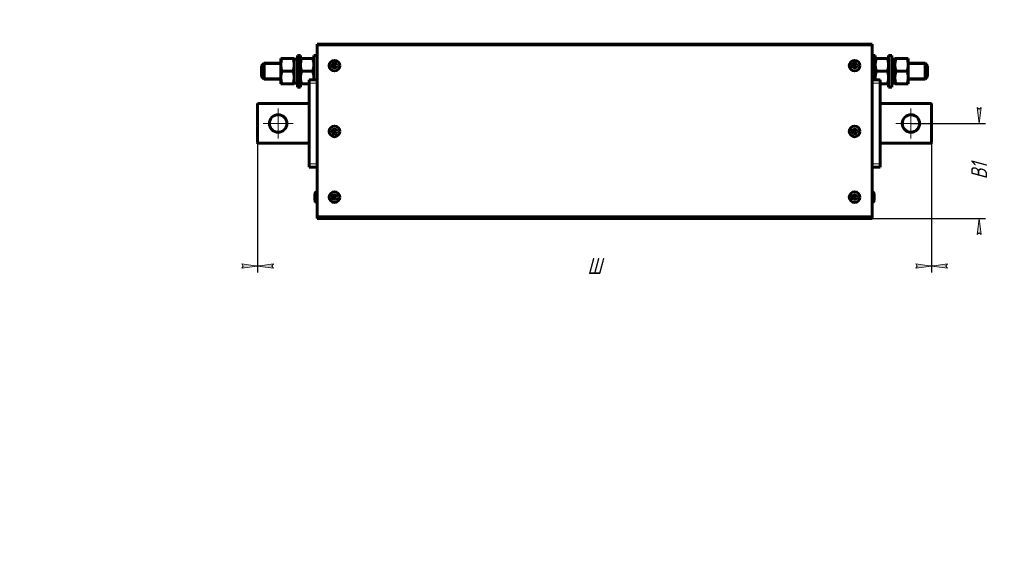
# Model space of a CAD drawing. Header units: millimetres. Extents: x 0 to 594, y 0 to 420.
# Tile 1 of 3: x 0 to 310, y 0 to 168. Entities that reach past the tile are written whole.
import ezdxf

# ---------------------------------------------------------------- set-up
doc = ezdxf.new("R2010")
doc.units = ezdxf.units.MM
for name, pattern in [('K5LT_AXLED', [12, 7.5, -1.5, 1.5, -1.5]), ('K5LT_BASIC', [0]), ('K5LT_THIN', [0])]:
    doc.linetypes.add(name, pattern=pattern)
doc.layers.add('Системный слой', color=7, linetype='Continuous')
doc.styles.add('KDIMTEXTSTYLE', font='GOST_AU.SHX', dxfattribs={"width": 0.96, "oblique": 15, "height": 5})
doc.dimstyles.new('KDIMSTYLE (0.50)', dxfattribs={"dimtxt": 5, "dimasz": 1, "dimexe": 2, "dimexo": 0, "dimgap": 1, "dimtad": 1, "dimlfac": 2, "dimtxsty": 'KDIMTEXTSTYLE', "dimsah": 1, "dimcen": 0, "dimdle": 1, "dimadec": 0, "dimazin": 0, "dimtfac": 0.667, "dimtmove": 0, "dimatfit": 3, "dimfxl": 1, "dimtvp": 1, "dimtolj": 1, "dimtzin": 0, "dimarcsym": 0})

# ---------------------------------------------------------------- blocks, each defined once
blk = doc.blocks.new('U16')
at = {"layer": 'Системный слой', "color": 150, "linetype": 'K5LT_BASIC', "lineweight": 60, "true_color": 0x0080ff}
for p, q in [((269.7365342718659, 151.5408172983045), (269.7365342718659, 156.5408172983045)), ((269.7365342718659, 148.7908172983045), (269.7365342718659, 151.5408172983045))]:
    blk.add_line(p, q, dxfattribs=at)
blk = doc.blocks.new('U17')
at = {"layer": 'Системный слой', "color": 150, "linetype": 'K5LT_BASIC', "lineweight": 60, "true_color": 0x0080ff}
for p, q in [((274.936534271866, 151.5408172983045), (274.936534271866, 156.5408172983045)), ((274.936534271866, 146.5408172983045), (274.936534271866, 151.5408172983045))]:
    blk.add_line(p, q, dxfattribs=at)
blk = doc.blocks.new('U18')
at = {"layer": 'Системный слой', "color": 150, "linetype": 'K5LT_BASIC', "lineweight": 60, "true_color": 0x0080ff}
for p, q in [((273.936534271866, 151.5408172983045), (273.936534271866, 156.5408172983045)), ((273.936534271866, 146.5408172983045), (273.936534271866, 151.5408172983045))]:
    blk.add_line(p, q, dxfattribs=at)
blk = doc.blocks.new('U19')
at = {"layer": 'Системный слой', "color": 150, "linetype": 'K5LT_BASIC', "lineweight": 60, "true_color": 0x0080ff}
for p, q in [((269.386534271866, 111.7908172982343), (269.386534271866, 112.8158172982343)), ((269.386534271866, 110.7658172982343), (269.386534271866, 111.7908172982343))]:
    blk.add_line(p, q, dxfattribs=at)
blk = doc.blocks.new('U20')
at = {"layer": 'Системный слой', "color": 150, "linetype": 'K5LT_BASIC', "lineweight": 60, "true_color": 0x0080ff}
for p, q in [((269.736534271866, 149.540817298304), (269.742573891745, 149.2901867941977)), ((269.742573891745, 149.2901867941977), (269.7605280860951, 149.040193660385)), ((269.7605280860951, 149.040193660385), (269.7900410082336, 148.7908172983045))]:
    blk.add_line(p, q, dxfattribs=at)
blk = doc.blocks.new('U21')
at = {"layer": 'Системный слой', "color": 150, "linetype": 'K5LT_BASIC', "lineweight": 60, "true_color": 0x0080ff}
for p, q in [((92.6830275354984, 148.7908172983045), (92.71252819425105, 149.0401028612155)), ((92.71252819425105, 149.0401028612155), (92.73050386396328, 149.2903527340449)), ((92.73050386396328, 149.2903527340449), (92.73653427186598, 149.5408172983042))]:
    blk.add_line(p, q, dxfattribs=at)
blk = doc.blocks.new('KDIMARROW_01')
at = {"layer": 'Системный слой'}
blk.add_hatch(color=0, dxfattribs=at).paths.add_polyline_path([(-5, -0.6582624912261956), (0, 0), (-5, 0.658262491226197), (-4.5, 5.51091059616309e-16)])
at = {"layer": 'Системный слой', "color": 0, "linetype": 'K5LT_THIN', "lineweight": 18}
for p, q in [((-4.5, 5.51091059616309e-16), (-5, 0.658262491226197)), ((-5, 0.658262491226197), (0, 0)), ((0, 0), (-5, -0.6582624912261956)), ((-5, -0.6582624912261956), (-4.5, 5.51091059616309e-16)), ((0, 0), (-1, 0))]:
    blk.add_line(p, q, dxfattribs=at)
blk = doc.blocks.new('U22')
at = {"layer": 'Системный слой', "color": 30, "linetype": 'K5LT_AXLED', "lineweight": 18, "true_color": 0xff8000}
for q in [(81.48653427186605, 139.7908172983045), (76.73653427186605, 135.0408172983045), (86.23653427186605, 135.0408172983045), (81.48653427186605, 130.2908172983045)]:
    blk.add_line((81.48653427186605, 135.0408172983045), q, dxfattribs=at)
blk = doc.blocks.new('U23')
at = {"layer": 'Системный слой', "color": 30, "linetype": 'K5LT_AXLED', "lineweight": 18, "true_color": 0xff8000}
for q in [(280.9865342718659, 139.7908172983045), (276.2365342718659, 135.0408172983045), (285.7365342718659, 135.0408172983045), (280.9865342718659, 130.2908172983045)]:
    blk.add_line((280.9865342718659, 135.0408172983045), q, dxfattribs=at)

msp = doc.modelspace()

# ---------------------------------------------------------------- linework, layer by layer
at = {"layer": 'Системный слой', "color": 150, "linetype": 'K5LT_BASIC', "lineweight": 60, "true_color": 0x0080ff}
for p, q in [((93.73653427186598, 160.0408172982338), (93.73653427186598, 159.5407172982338)), ((93.73653427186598, 160.0408172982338), (268.736534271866, 160.0408172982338)), ((93.73653427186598, 159.5407172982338), (93.73653427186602, 105.5409172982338)), ((268.736534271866, 159.5407172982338), (268.736534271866, 160.0408172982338)), ((268.736534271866, 105.5409172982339), (268.736534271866, 159.5407172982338)), ((82.33653427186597, 155.540817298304), (82.69379986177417, 155.5408172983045)), ((82.33653427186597, 153.540817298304), (82.33653427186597, 155.540817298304)), ((82.69379986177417, 155.5408172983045), (86.17926868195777, 155.5408172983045)), ((86.17926868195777, 155.5408172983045), (86.53653427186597, 155.5408172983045)), ((86.53653427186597, 153.5408172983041), (86.53653427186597, 155.5408172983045)), ((87.53653427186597, 155.3408172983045), (86.53653427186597, 155.3408172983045)), ((87.53653427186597, 146.5408172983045), (87.53653427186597, 156.5408172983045)), ((88.53653427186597, 156.5408172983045), (87.53653427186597, 156.5408172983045)), ((88.53653427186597, 146.5408172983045), (88.53653427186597, 156.5408172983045)), ((88.53653427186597, 155.540817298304), (88.89379986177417, 155.5408172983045)), ((88.89379986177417, 155.5408172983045), (92.37926868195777, 155.5408172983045)), ((92.37926868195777, 155.5408172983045), (92.73653427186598, 155.5408172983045)), ((93.73653427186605, 156.5408172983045), (92.73653427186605, 156.5408172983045)), ((92.73653427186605, 148.7908172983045), (92.73653427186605, 156.5408172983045)), ((269.7365342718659, 156.5408172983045), (268.7365342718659, 156.5408172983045)), ((269.736534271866, 155.540817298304), (270.0937998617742, 155.5408172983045)), ((270.0937998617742, 155.5408172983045), (273.5792686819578, 155.5408172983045)), ((273.5792686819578, 155.5408172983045), (273.936534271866, 155.5408172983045)), ((274.936534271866, 156.5408172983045), (273.936534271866, 156.5408172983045)), ((275.9365342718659, 155.3408172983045), (274.9365342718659, 155.3408172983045)), ((275.9365342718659, 155.540817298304), (276.2937998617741, 155.5408172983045)), ((275.9365342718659, 153.540817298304), (275.9365342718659, 155.540817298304)), ((276.2937998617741, 155.5408172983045), (279.7792686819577, 155.5408172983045)), ((279.7792686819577, 155.5408172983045), (280.1365342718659, 155.5408172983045)), ((280.1365342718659, 153.5408172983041), (280.1365342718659, 155.5408172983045)), ((77.03653427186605, 154.0408172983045), (76.23653427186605, 153.2408172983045)), ((76.23653427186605, 149.8408172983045), (76.23653427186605, 153.2408172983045)), ((82.33653427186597, 154.0408172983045), (77.03653427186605, 154.0408172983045)), ((77.03653427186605, 149.0408172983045), (77.03653427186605, 154.0408172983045)), ((82.33653427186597, 149.540817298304), (82.33653427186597, 153.540817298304)), ((86.53653427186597, 149.5408172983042), (86.53653427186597, 153.5408172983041)), ((275.9365342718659, 149.540817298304), (275.9365342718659, 153.540817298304)), ((285.436534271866, 154.0408172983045), (280.1365342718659, 154.0408172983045)), ((280.1365342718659, 149.5408172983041), (280.1365342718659, 153.5408172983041)), ((285.436534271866, 149.0408172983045), (285.436534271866, 154.0408172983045)), ((285.436534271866, 154.0408172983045), (286.236534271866, 153.2408172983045)), ((286.236534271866, 149.8408172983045), (286.236534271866, 153.2408172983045)), ((77.03653427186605, 149.0408172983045), (76.23653427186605, 149.8408172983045)), ((82.33653427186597, 149.0408172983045), (77.03653427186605, 149.0408172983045)), ((82.33653427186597, 147.540817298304), (82.33653427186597, 149.540817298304)), ((82.69379986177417, 151.5408172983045), (86.17926868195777, 151.5408172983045)), ((86.53653427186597, 147.5408172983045), (86.53653427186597, 149.5408172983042)), ((88.89379986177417, 151.5408172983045), (92.37926868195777, 151.5408172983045)), ((270.0937998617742, 151.5408172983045), (273.5792686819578, 151.5408172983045)), ((274.9365342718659, 151.7312944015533), (275.9365342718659, 152.0952646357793)), ((274.9365342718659, 150.9863699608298), (275.9365342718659, 151.3503401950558)), ((275.9365342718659, 147.540817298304), (275.9365342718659, 149.540817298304)), ((276.2937998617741, 151.5408172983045), (279.7792686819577, 151.5408172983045)), ((280.1365342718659, 147.5408172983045), (280.1365342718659, 149.5408172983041)), ((285.436534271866, 149.0408172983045), (280.1365342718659, 149.0408172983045)), ((285.436534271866, 149.0408172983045), (286.236534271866, 149.8408172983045)), ((82.69379986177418, 147.5408172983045), (82.33653427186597, 147.540817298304)), ((82.69379986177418, 147.5408172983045), (86.17926868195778, 147.5408172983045)), ((86.53653427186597, 147.5408172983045), (86.17926868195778, 147.5408172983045)), ((87.53653427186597, 147.7408172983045), (86.53653427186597, 147.7408172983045)), ((88.53653427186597, 146.5408172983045), (87.53653427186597, 146.5408172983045)), ((88.89379986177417, 147.5408172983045), (88.53653427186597, 147.540817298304)), ((88.89379986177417, 147.5408172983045), (91.23653427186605, 147.5408172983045)), ((91.23653427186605, 148.7908172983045), (91.23653427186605, 147.7908172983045)), ((91.23653427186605, 148.7908172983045), (93.73653427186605, 148.7908172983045)), ((91.23653427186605, 147.7908172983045), (91.23653427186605, 122.2908172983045)), ((271.236534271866, 148.7908172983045), (268.736534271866, 148.7908172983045)), ((271.236534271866, 147.7908172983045), (271.236534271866, 148.7908172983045)), ((271.236534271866, 122.2908172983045), (271.236534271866, 147.7908172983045)), ((271.236534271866, 147.5408172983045), (273.5792686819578, 147.5408172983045)), ((273.936534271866, 147.5408172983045), (273.5792686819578, 147.5408172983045)), ((274.936534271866, 146.5408172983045), (273.936534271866, 146.5408172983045)), ((275.9365342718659, 147.7408172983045), (274.9365342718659, 147.7408172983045)), ((276.2937998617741, 147.5408172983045), (275.9365342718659, 147.540817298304)), ((276.2937998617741, 147.5408172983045), (279.7792686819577, 147.5408172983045)), ((280.1365342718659, 147.5408172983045), (279.7792686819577, 147.5408172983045)), ((74.98653427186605, 141.0408172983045), (74.98653427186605, 129.0408172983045)), ((91.23653427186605, 141.2908172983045), (75.23653427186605, 141.2908172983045)), ((271.236534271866, 141.2908172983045), (287.2365342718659, 141.2908172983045)), ((287.4865342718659, 141.0408172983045), (287.4865342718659, 129.0408172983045)), ((75.23653427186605, 128.7908172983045), (91.23653427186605, 128.7908172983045)), ((287.2365342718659, 128.7908172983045), (271.236534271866, 128.7908172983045)), ((91.23653427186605, 122.2908172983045), (91.23653427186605, 121.2908172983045)), ((91.23653427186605, 121.2908172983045), (93.73653427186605, 121.2908172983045)), ((271.236534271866, 121.2908172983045), (268.736534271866, 121.2908172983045)), ((271.236534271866, 121.2908172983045), (271.236534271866, 122.2908172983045)), ((93.08653427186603, 112.8158172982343), (93.08653427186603, 110.7658172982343)), ((93.73653427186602, 105.5409172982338), (93.73653427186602, 105.5408172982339)), ((93.736534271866, 105.0408172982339), (93.73653427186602, 105.5408172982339)), ((93.73653427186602, 105.5408172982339), (105.736534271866, 105.5408172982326)), ((105.736534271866, 105.0408172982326), (93.736534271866, 105.0408172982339)), ((105.736534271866, 105.5408172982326), (256.736534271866, 105.5408172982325)), ((105.736534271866, 105.0408172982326), (105.736534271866, 105.5408172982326)), ((105.736534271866, 105.0408172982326), (256.736534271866, 105.0408172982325)), ((256.736534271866, 105.5408172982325), (268.736534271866, 105.5408172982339)), ((256.736534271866, 105.0408172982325), (256.736534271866, 105.5408172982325)), ((268.736534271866, 105.0408172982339), (256.736534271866, 105.0408172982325)), ((268.736534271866, 105.5408172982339), (268.736534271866, 105.5409172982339)), ((268.736534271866, 105.0408172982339), (268.736534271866, 105.5408172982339))]:
    msp.add_line(p, q, dxfattribs=at)
at = {"layer": 'Системный слой', "color": 7, "linetype": 'K5LT_THIN', "lineweight": 18}
for p, q in [((268.736534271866, 159.5407172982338), (93.73653427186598, 159.5407172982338)), ((77.03653427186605, 153.6348678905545), (76.63058486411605, 153.6348678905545)), ((82.33653427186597, 153.6348678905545), (77.03653427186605, 153.6348678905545)), ((285.436534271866, 153.6348678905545), (280.1365342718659, 153.6348678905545)), ((285.8424836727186, 153.6348678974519), (285.436534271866, 153.6348678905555)), ((77.03653427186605, 149.4467667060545), (76.63058486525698, 149.4467667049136)), ((82.33653427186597, 149.4467667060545), (77.03653427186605, 149.4467667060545)), ((285.436534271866, 149.4467667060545), (280.1365342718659, 149.4467667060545)), ((285.842483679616, 149.4467667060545), (285.436534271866, 149.4467667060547)), ((91.23653427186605, 147.7908172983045), (93.73653427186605, 147.7908172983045)), ((271.236534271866, 147.7908172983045), (268.736534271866, 147.7908172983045)), ((75.23653427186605, 141.0408172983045), (74.98653427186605, 141.0408172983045)), ((75.23653427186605, 141.2908172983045), (75.23653427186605, 141.0408172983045)), ((91.23653427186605, 141.0408172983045), (75.23653427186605, 141.0408172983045)), ((75.23653427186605, 141.0408172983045), (75.23653427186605, 129.0408172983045)), ((271.236534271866, 141.0408172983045), (287.2365342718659, 141.0408172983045)), ((287.2365342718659, 141.2908172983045), (287.2365342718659, 141.0408172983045)), ((287.2365342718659, 141.0408172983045), (287.2365342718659, 129.0408172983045)), ((287.2365342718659, 141.0408172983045), (287.4865342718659, 141.0408172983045)), ((74.98653427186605, 129.0408172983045), (75.23653427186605, 129.0408172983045)), ((75.23653427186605, 129.0408172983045), (91.23653427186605, 129.0408172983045)), ((75.23653427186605, 129.0408172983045), (75.23653427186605, 128.7908172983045)), ((287.2365342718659, 129.0408172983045), (271.236534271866, 129.0408172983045)), ((287.4865342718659, 129.0408172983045), (287.2365342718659, 129.0408172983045)), ((287.2365342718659, 129.0408172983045), (287.2365342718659, 128.7908172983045)), ((91.23653427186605, 122.2908172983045), (93.73653427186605, 122.2908172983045)), ((271.236534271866, 122.2908172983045), (268.736534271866, 122.2908172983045)), ((93.73653427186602, 105.5409172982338), (268.736534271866, 105.5409172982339))]:
    msp.add_line(p, q, dxfattribs=at)
at = {"layer": 'Системный слой', "color": 150, "linetype": 'K5LT_BASIC', "lineweight": 60, "true_color": 0x0080ff}
for centre, radius in [((99.23653427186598, 153.2908172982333), 1.675), ((99.23653427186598, 153.2908172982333), 0.5249999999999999), ((263.236534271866, 153.2908172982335), 1.675), ((263.236534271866, 153.2908172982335), 0.5249999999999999), ((81.48653427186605, 135.0408172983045), 2.75), ((280.9865342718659, 135.0408172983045), 2.75), ((99.23653427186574, 132.5408172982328), 1.675), ((263.2365342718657, 132.5408172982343), 1.675), ((99.23653427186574, 132.5408172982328), 0.5249999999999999), ((263.2365342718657, 132.5408172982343), 0.5249999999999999), ((99.23653427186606, 111.7908172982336), 1.675), ((99.23653427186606, 111.7908172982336), 0.5249999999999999), ((263.236534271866, 111.7908172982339), 1.675), ((263.236534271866, 111.7908172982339), 0.5249999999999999)]:
    msp.add_circle(centre, radius, dxfattribs=at)
at = {"layer": 'Системный слой', "color": 7, "linetype": 'K5LT_THIN', "lineweight": 18}
for centre in [(99.23653427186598, 153.2908172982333), (263.236534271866, 153.2908172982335), (99.23653427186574, 132.5408172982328), (263.2365342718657, 132.5408172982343), (99.23653427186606, 111.7908172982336), (263.236534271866, 111.7908172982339)]:
    msp.add_circle(centre, 1.025, dxfattribs=at)
at = {"layer": 'Системный слой', "color": 150, "linetype": 'K5LT_BASIC', "lineweight": 60, "true_color": 0x0080ff}
for centre, radius, start, end in [((75.23653427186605, 141.0408172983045), 0.25, 89.99999999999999, 180), ((287.2365342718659, 141.0408172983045), 0.25, 0, 90.00000000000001), ((75.23653427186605, 129.0408172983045), 0.25, 180, 270), ((287.2365342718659, 129.0408172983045), 0.25, 270, 0), ((93.73653427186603, 112.8158172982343), 0.6500000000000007, 90.00000000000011, 180), ((268.736534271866, 112.8158172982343), 0.6500000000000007, 0, 89.9999999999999), ((93.73653427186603, 110.7658172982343), 0.6500000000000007, 180, 269.9999999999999), ((268.736534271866, 110.7658172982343), 0.6500000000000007, 270.0000000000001, 0)]:
    msp.add_arc(centre, radius, start, end, dxfattribs=at)
for points, knots in [([(82.69379986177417, 155.5408172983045), (82.64626910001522, 155.3982166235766), (82.57716023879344, 155.1729732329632), (82.4985948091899, 154.8675691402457), (82.44012186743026, 154.6009544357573), (82.38927409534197, 154.3073016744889), (82.35240405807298, 153.9873062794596), (82.33834094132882, 153.7304533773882), (82.33653410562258, 153.58336479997), (82.33653427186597, 153.540817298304)], [0, 0, 0, 0, 2.192923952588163, 3.442238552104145, 4.622177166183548, 6.201933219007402, 7.827901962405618, 9.371826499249, 10, 10, 10, 10]), ([(86.53653427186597, 153.5408172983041), (86.53653566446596, 153.6634423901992), (86.52810319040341, 153.9003678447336), (86.49100322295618, 154.2610454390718), (86.43703070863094, 154.5829837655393), (86.34819969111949, 154.9870486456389), (86.26081834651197, 155.292744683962), (86.1884786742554, 155.5131873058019), (86.17926868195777, 155.5408172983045)], [0, 0, 0, 0, 1.62832750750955, 3.14968569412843, 4.815083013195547, 5.952471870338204, 8.617533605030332, 9, 9, 9, 9]), ([(88.89379986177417, 155.5408172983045), (88.84626910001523, 155.3982166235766), (88.77716023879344, 155.1729732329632), (88.69859480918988, 154.8675691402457), (88.64012186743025, 154.6009544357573), (88.5892740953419, 154.3073016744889), (88.552404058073, 153.9873062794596), (88.53834094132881, 153.7304533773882), (88.5365341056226, 153.58336479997), (88.53653427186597, 153.540817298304)], [0, 0, 0, 0, 2.192923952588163, 3.442238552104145, 4.622177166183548, 6.201933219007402, 7.827901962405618, 9.371826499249, 10, 10, 10, 10]), ([(92.73653427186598, 153.5408172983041), (92.73653566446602, 153.6634423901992), (92.72810319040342, 153.9003678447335), (92.69100322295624, 154.2610454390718), (92.6370307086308, 154.5829837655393), (92.54819969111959, 154.9870486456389), (92.46081834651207, 155.2927446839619), (92.38847867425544, 155.5131873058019), (92.37926868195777, 155.5408172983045)], [0, 0, 0, 0, 1.62832750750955, 3.14968569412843, 4.815083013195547, 5.952471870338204, 8.617533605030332, 9, 9, 9, 9]), ([(270.0937998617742, 155.5408172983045), (270.0462691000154, 155.3982166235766), (269.9771602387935, 155.1729732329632), (269.8985948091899, 154.8675691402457), (269.8401218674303, 154.6009544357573), (269.7892740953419, 154.3073016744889), (269.7524040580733, 153.9873062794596), (269.7383409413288, 153.7304533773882), (269.7365341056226, 153.58336479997), (269.736534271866, 153.540817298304)], [0, 0, 0, 0, 2.192923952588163, 3.442238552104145, 4.622177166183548, 6.201933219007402, 7.827901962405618, 9.371826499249, 10, 10, 10, 10]), ([(273.936534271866, 153.5408172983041), (273.936535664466, 153.6634423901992), (273.9281031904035, 153.9003678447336), (273.8910032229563, 154.2610454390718), (273.8370307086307, 154.5829837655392), (273.7481996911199, 154.9870486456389), (273.6608183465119, 155.2927446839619), (273.5884786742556, 155.5131873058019), (273.5792686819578, 155.5408172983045)], [0, 0, 0, 0, 1.62832750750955, 3.14968569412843, 4.815083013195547, 5.952471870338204, 8.617533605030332, 9, 9, 9, 9]), ([(276.2937998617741, 155.5408172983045), (276.2462691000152, 155.3982166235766), (276.1771602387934, 155.1729732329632), (276.0985948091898, 154.8675691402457), (276.0401218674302, 154.6009544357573), (275.9892740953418, 154.3073016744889), (275.9524040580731, 153.9873062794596), (275.9383409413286, 153.7304533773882), (275.9365341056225, 153.58336479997), (275.9365342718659, 153.540817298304)], [0, 0, 0, 0, 2.192923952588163, 3.442238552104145, 4.622177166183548, 6.201933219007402, 7.827901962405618, 9.371826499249, 10, 10, 10, 10]), ([(280.1365342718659, 153.5408172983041), (280.1365356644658, 153.6634423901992), (280.1281031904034, 153.9003678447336), (280.0910032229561, 154.2610454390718), (280.0370307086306, 154.5829837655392), (279.9481996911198, 154.9870486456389), (279.8608183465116, 155.2927446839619), (279.7884786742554, 155.5131873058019), (279.7792686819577, 155.5408172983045)], [0, 0, 0, 0, 1.62832750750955, 3.14968569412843, 4.815083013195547, 5.952471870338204, 8.617533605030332, 9, 9, 9, 9]), ([(82.33653427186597, 153.540817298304), (82.33653287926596, 153.4181922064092), (82.3449653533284, 153.1812667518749), (82.3820653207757, 152.8205891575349), (82.43603783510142, 152.4986508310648), (82.52486885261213, 152.0945859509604), (82.61225019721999, 151.7888899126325), (82.6845898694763, 151.5684472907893), (82.69379986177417, 151.5408172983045)], [0, 0, 0, 0, 1.628327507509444, 3.149685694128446, 4.815083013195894, 5.952471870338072, 8.617533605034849, 9, 9, 9, 9]), ([(86.17926868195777, 151.5408172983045), (86.22679944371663, 151.6834179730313), (86.29590830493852, 151.9086613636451), (86.37447373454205, 152.2140654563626), (86.43294667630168, 152.4806801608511), (86.48379444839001, 152.7743329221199), (86.52066448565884, 153.0943283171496), (86.53472760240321, 153.3511812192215), (86.5365344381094, 153.49826979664), (86.53653427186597, 153.5408172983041)], [0, 0, 0, 0, 2.192923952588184, 3.442238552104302, 4.622177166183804, 6.20193321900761, 7.827901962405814, 9.371826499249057, 10, 10, 10, 10]), ([(88.53653427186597, 153.540817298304), (88.53653287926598, 153.4181922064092), (88.54496535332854, 153.1812667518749), (88.58206532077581, 152.8205891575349), (88.63603783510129, 152.4986508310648), (88.72486885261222, 152.0945859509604), (88.81225019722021, 151.7888899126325), (88.88458986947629, 151.5684472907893), (88.89379986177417, 151.5408172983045)], [0, 0, 0, 0, 1.628327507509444, 3.149685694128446, 4.815083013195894, 5.952471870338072, 8.617533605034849, 9, 9, 9, 9]), ([(92.37926868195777, 151.5408172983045), (92.42679944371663, 151.6834179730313), (92.49590830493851, 151.9086613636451), (92.57447373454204, 152.2140654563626), (92.6329466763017, 152.4806801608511), (92.68379444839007, 152.7743329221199), (92.72066448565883, 153.0943283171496), (92.73472760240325, 153.3511812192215), (92.73653443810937, 153.49826979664), (92.73653427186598, 153.5408172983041)], [0, 0, 0, 0, 2.192923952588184, 3.442238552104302, 4.622177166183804, 6.20193321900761, 7.827901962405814, 9.371826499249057, 10, 10, 10, 10]), ([(269.736534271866, 153.540817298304), (269.736532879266, 153.4181922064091), (269.7449653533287, 153.1812667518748), (269.7820653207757, 152.820589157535), (269.8360378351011, 152.4986508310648), (269.9248688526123, 152.0945859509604), (270.0122501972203, 151.7888899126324), (270.0845898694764, 151.5684472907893), (270.0937998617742, 151.5408172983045)], [0, 0, 0, 0, 1.628327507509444, 3.149685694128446, 4.815083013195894, 5.952471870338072, 8.617533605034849, 9, 9, 9, 9]), ([(273.5792686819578, 151.5408172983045), (273.6267994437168, 151.6834179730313), (273.6959083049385, 151.9086613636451), (273.7744737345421, 152.2140654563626), (273.8329466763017, 152.4806801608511), (273.8837944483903, 152.7743329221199), (273.9206644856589, 153.0943283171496), (273.9347276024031, 153.3511812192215), (273.9365344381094, 153.49826979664), (273.936534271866, 153.5408172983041)], [0, 0, 0, 0, 2.192923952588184, 3.442238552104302, 4.622177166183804, 6.20193321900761, 7.827901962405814, 9.371826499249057, 10, 10, 10, 10]), ([(275.9365342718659, 153.540817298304), (275.9365328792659, 153.4181922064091), (275.9449653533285, 153.1812667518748), (275.9820653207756, 152.820589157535), (276.036037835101, 152.4986508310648), (276.1248688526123, 152.0945859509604), (276.2122501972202, 151.7888899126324), (276.2845898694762, 151.5684472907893), (276.2937998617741, 151.5408172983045)], [0, 0, 0, 0, 1.628327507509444, 3.149685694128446, 4.815083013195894, 5.952471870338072, 8.617533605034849, 9, 9, 9, 9]), ([(279.7792686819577, 151.5408172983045), (279.8267994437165, 151.6834179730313), (279.8959083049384, 151.9086613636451), (279.974473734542, 152.2140654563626), (280.0329466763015, 152.4806801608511), (280.0837944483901, 152.7743329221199), (280.1206644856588, 153.0943283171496), (280.134727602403, 153.3511812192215), (280.1365344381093, 153.49826979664), (280.1365342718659, 153.5408172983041)], [0, 0, 0, 0, 2.192923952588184, 3.442238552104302, 4.622177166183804, 6.20193321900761, 7.827901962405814, 9.371826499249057, 10, 10, 10, 10]), ([(82.33653427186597, 149.540817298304), (82.3365328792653, 149.4181922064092), (82.34496535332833, 149.1812667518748), (82.38206532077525, 148.8205891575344), (82.43603783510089, 148.4986508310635), (82.52486885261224, 148.0945859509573), (82.6122501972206, 147.788889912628), (82.68458986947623, 147.568447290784), (82.69379986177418, 147.5408172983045)], [0, 0, 0, 0, 1.628327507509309, 3.149685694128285, 4.815083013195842, 5.952471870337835, 8.617533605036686, 9, 9, 9, 9]), ([(82.69379986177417, 151.5408172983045), (82.6462691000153, 151.3982166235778), (82.5771602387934, 151.172973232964), (82.49859480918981, 150.8675691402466), (82.44012186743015, 150.600954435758), (82.38927409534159, 150.3073016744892), (82.35240405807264, 149.9873062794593), (82.33834094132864, 149.730453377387), (82.33653410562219, 149.5833647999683), (82.33653427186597, 149.540817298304)], [0, 0, 0, 0, 2.192923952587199, 3.442238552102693, 4.622177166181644, 6.201933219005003, 7.827901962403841, 9.371826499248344, 10, 10, 10, 10]), ([(86.53653427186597, 149.5408172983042), (86.53653566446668, 149.6634423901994), (86.5281031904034, 149.9003678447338), (86.49100322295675, 150.2610454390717), (86.43703070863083, 150.5829837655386), (86.34819969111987, 150.9870486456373), (86.26081834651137, 151.2927446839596), (86.18847867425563, 151.5131873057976), (86.17926868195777, 151.5408172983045)], [0, 0, 0, 0, 1.628327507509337, 3.1496856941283, 4.815083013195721, 5.9524718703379, 8.61753360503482, 9, 9, 9, 9]), ([(86.17926868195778, 147.5408172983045), (86.22679944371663, 147.6834179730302), (86.29590830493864, 147.9086613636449), (86.37447373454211, 148.2140654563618), (86.43294667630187, 148.4806801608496), (86.48379444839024, 148.7743329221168), (86.52066448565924, 149.0943283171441), (86.53472760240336, 149.3511812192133), (86.53653443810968, 149.4982697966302), (86.53653427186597, 149.5408172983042)], [0, 0, 0, 0, 2.192923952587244, 3.44223855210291, 4.622177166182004, 6.201933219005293, 7.827901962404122, 9.37182649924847, 10, 10, 10, 10]), ([(88.53653427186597, 149.540817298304), (88.53653287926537, 149.4181922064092), (88.54496535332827, 149.1812667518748), (88.58206532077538, 148.8205891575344), (88.63603783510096, 148.4986508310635), (88.72486885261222, 148.0945859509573), (88.81225019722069, 147.788889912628), (88.88458986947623, 147.568447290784), (88.89379986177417, 147.5408172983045)], [0, 0, 0, 0, 1.628327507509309, 3.149685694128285, 4.815083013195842, 5.952471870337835, 8.617533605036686, 9, 9, 9, 9]), ([(88.89379986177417, 151.5408172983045), (88.84626910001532, 151.3982166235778), (88.7771602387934, 151.172973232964), (88.69859480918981, 150.8675691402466), (88.64012186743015, 150.600954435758), (88.58927409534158, 150.3073016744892), (88.55240405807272, 149.9873062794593), (88.53834094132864, 149.730453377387), (88.5365341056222, 149.5833647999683), (88.53653427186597, 149.540817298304)], [0, 0, 0, 0, 2.192923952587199, 3.442238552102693, 4.622177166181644, 6.201933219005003, 7.827901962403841, 9.371826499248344, 10, 10, 10, 10]), ([(92.73653427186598, 149.5408172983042), (92.7365356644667, 149.6634423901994), (92.72810319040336, 149.9003678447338), (92.69100322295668, 150.2610454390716), (92.63703070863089, 150.5829837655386), (92.54819969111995, 150.9870486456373), (92.46081834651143, 151.2927446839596), (92.38847867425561, 151.5131873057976), (92.37926868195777, 151.5408172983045)], [0, 0, 0, 0, 1.628327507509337, 3.1496856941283, 4.815083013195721, 5.9524718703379, 8.61753360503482, 9, 9, 9, 9]), ([(270.0937998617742, 151.5408172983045), (270.0462691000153, 151.3982166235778), (269.9771602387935, 151.172973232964), (269.8985948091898, 150.8675691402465), (269.8401218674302, 150.600954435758), (269.7892740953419, 150.3073016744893), (269.752404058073, 149.9873062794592), (269.7383409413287, 149.7304533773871), (269.7365341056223, 149.5833647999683), (269.736534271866, 149.540817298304)], [0, 0, 0, 0, 2.192923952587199, 3.442238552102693, 4.622177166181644, 6.201933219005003, 7.827901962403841, 9.371826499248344, 10, 10, 10, 10]), ([(273.936534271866, 149.5408172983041), (273.9365356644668, 149.6634423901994), (273.9281031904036, 149.9003678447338), (273.8910032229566, 150.2610454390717), (273.837030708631, 150.5829837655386), (273.7481996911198, 150.9870486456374), (273.660818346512, 151.2927446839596), (273.5884786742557, 151.5131873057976), (273.5792686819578, 151.5408172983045)], [0, 0, 0, 0, 1.628327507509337, 3.1496856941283, 4.815083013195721, 5.9524718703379, 8.61753360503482, 9, 9, 9, 9]), ([(273.5792686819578, 147.5408172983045), (273.6267994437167, 147.6834179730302), (273.6959083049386, 147.9086613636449), (273.7744737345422, 148.2140654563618), (273.8329466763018, 148.4806801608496), (273.8837944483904, 148.7743329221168), (273.9206644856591, 149.0943283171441), (273.9347276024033, 149.3511812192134), (273.9365344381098, 149.4982697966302), (273.936534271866, 149.5408172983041)], [0, 0, 0, 0, 2.192923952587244, 3.44223855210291, 4.622177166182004, 6.201933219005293, 7.827901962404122, 9.37182649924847, 10, 10, 10, 10]), ([(275.9365342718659, 149.540817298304), (275.9365328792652, 149.4181922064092), (275.9449653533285, 149.1812667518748), (275.9820653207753, 148.8205891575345), (276.036037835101, 148.4986508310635), (276.124868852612, 148.0945859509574), (276.2122501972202, 147.7888899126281), (276.2845898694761, 147.568447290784), (276.2937998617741, 147.5408172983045)], [0, 0, 0, 0, 1.628327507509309, 3.149685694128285, 4.815083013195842, 5.952471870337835, 8.617533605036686, 9, 9, 9, 9]), ([(276.2937998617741, 151.5408172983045), (276.2462691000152, 151.3982166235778), (276.1771602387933, 151.172973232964), (276.0985948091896, 150.8675691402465), (276.0401218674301, 150.600954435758), (275.9892740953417, 150.3073016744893), (275.9524040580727, 149.9873062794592), (275.9383409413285, 149.7304533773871), (275.9365341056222, 149.5833647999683), (275.9365342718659, 149.540817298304)], [0, 0, 0, 0, 2.192923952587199, 3.442238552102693, 4.622177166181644, 6.201933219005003, 7.827901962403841, 9.371826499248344, 10, 10, 10, 10]), ([(280.1365342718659, 149.5408172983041), (280.1365356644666, 149.6634423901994), (280.1281031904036, 149.9003678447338), (280.0910032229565, 150.2610454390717), (280.0370307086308, 150.5829837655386), (279.9481996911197, 150.9870486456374), (279.8608183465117, 151.2927446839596), (279.7884786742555, 151.5131873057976), (279.7792686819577, 151.5408172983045)], [0, 0, 0, 0, 1.628327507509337, 3.1496856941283, 4.815083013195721, 5.9524718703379, 8.61753360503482, 9, 9, 9, 9]), ([(279.7792686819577, 147.5408172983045), (279.8267994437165, 147.6834179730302), (279.8959083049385, 147.9086613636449), (279.974473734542, 148.2140654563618), (280.0329466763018, 148.4806801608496), (280.0837944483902, 148.7743329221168), (280.1206644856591, 149.0943283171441), (280.1347276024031, 149.3511812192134), (280.1365344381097, 149.4982697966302), (280.1365342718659, 149.5408172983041)], [0, 0, 0, 0, 2.192923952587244, 3.44223855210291, 4.622177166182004, 6.201933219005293, 7.827901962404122, 9.37182649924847, 10, 10, 10, 10])]:
    msp.add_open_spline(points, degree=3, knots=knots, dxfattribs=at)

# ---------------------------------------------------------------- block references
at = {"layer": 'Системный слой'}
for name in ['U16', 'U18', 'U17', 'U21', 'U20', 'U22', 'U23', 'U19']:
    msp.add_blockref(name, (0, 0), dxfattribs=at)

# ---------------------------------------------------------------- dimensions: what is measured, and where the dimension line sits
at = {"layer": 'Системный слой', "color": 7}
for base, p1, p2, text in [((74.98653427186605, 90.04081729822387), (287.4865342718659, 135.0408172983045), (74.98653427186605, 135.0408172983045), '\\H5.0;\\W0.965;\\Q15;\\H5.0;\\W0.965;\\Q15;\\Q15;Ш'), ((287.4865342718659, 90.04081729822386), (74.98653427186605, 129.0408172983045), (287.4865342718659, 129.0408172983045), '\\H5.0;\\W0.965;\\Q15;\\H5.0;\\W0.965;\\Q15;\\Q15;Ш\\Q15;\\H7.00;')]:
    msp.add_linear_dim(base=base, p1=p1, p2=p2, location=(181.236534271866, 90.04081729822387), text=text, dimstyle='KDIMSTYLE (0.50)', override={"dimexo": 0, "dimblk1": 'KDIMARROW_01', "dimblk2": 'KDIMARROW_01', "dimse1": 0, "dimse2": 0, "dimclrt": 7, "dimtolj": 1}, dxfattribs=at).render()
msp.add_linear_dim(base=(302.4865342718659, 105.0408172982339), p1=(280.9865342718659, 135.0408172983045), p2=(268.736534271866, 105.0408172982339), angle=90, location=(302.4865342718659, 120.0408172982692), text='\\H5.0;\\W0.965;\\Q15;\\H5.0;\\W0.965;\\Q15;\\Q15;В1\\Q15;\\H7.00;', dimstyle='KDIMSTYLE (0.50)', override={"dimexo": 0, "dimblk1": 'KDIMARROW_01', "dimblk2": 'KDIMARROW_01', "dimse1": 0, "dimse2": 0, "dimclrt": 7, "dimtolj": 1}, dxfattribs=at).render()
msp.add_linear_dim(base=(302.4865342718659, 105.0408172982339), p1=(280.9865342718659, 135.0408172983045), p2=(268.736534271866, 105.0408172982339), angle=90, location=(302.4865342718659, 120.0408172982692), text='\\H5.0;\\W0.965;\\Q15;\\H5.0;\\W0.965;\\Q15;\\Q15;В1\\Q15;\\H7.00;', dimstyle='KDIMSTYLE (0.50)', override={"dimexo": 0, "dimblk1": 'KDIMARROW_01', "dimblk2": 'KDIMARROW_01', "dimse1": 0, "dimse2": 0, "dimclrt": 7, "dimtolj": 1}, dxfattribs=at).render()

doc.saveas('drawing.dxf')
